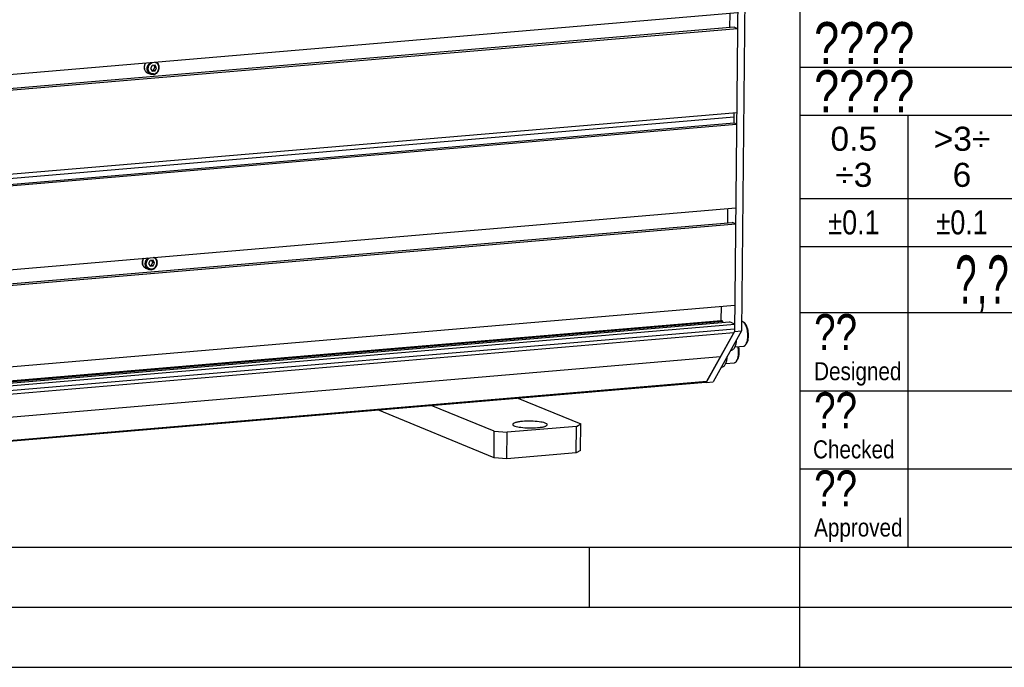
# Model space of a CAD drawing. Header units: millimetres. Extents: x 0 to 420, y 0 to 297.
# Tile 22 of 63: x 170 to 252, y 0 to 54. Entities that reach past the tile are written whole.
import ezdxf

# ---------------------------------------------------------------- set-up
doc = ezdxf.new("R2010")
doc.units = ezdxf.units.MM
doc.header["$LTSCALE"] = 23.1
doc.layers.get('0').update_dxf_attribs({"linetype": 'CONTINUOUS'})
doc.layers.add('COMPONENTS', color=7, linetype='CONTINUOUS')
doc.layers.add('DETAIL', color=7, linetype='CONTINUOUS')
doc.styles.add('TEXTSTYLE_1', font='gdt', dxfattribs={"width": 0.8})
doc.styles.add('TEXTSTYLE_10', font='arialn.ttf')
doc.styles.add('TEXTSTYLE_3', font='arial.ttf')
doc.styles.add('TEXTSTYLE_5', font='txt', dxfattribs={"width": 0.8})
doc.styles.add('TEXTSTYLE_6', font='txt', dxfattribs={"width": 0.6})
doc.styles.add('TEXTSTYLE_9', font='arialn.ttf')

msp = doc.modelspace()

# ---------------------------------------------------------------- linework, layer by layer
at = {"color": 2, "linetype": 'CONTINUOUS'}
for p, q in [((235, 74.91189), (235, 9.99989)), ((235, 49.91189), (310, 49.91189)), ((235, 45.91189), (341, 45.91189)), ((244, 45.91189), (244, 9.99989)), ((235, 38.99989), (310, 38.99989)), ((235, 34.99989), (410, 34.99989)), ((235, 29.49989), (300.5, 29.49989)), ((235, 22.99989), (300.5, 22.99989)), ((235, 16.49989), (300.5, 16.49989)), ((217.5, 5), (217.5, 10)), ((235, 0), (235, 10)), ((235, 9.99989), (410, 9.99989)), ((20, 5), (415, 5)), ((0, 0), (232.75, 0)), ((237.25, 0), (420, 0))]:
    msp.add_line(p, q, dxfattribs=at)
at = {"color": 7, "linetype": 'CONTINUOUS'}
for p, q in [((25, 10), (410, 10)), ((232.75, 0), (237.25, 0))]:
    msp.add_line(p, q, dxfattribs=at)
at = {"layer": 'COMPONENTS', "color": 7, "linetype": 'CONTINUOUS'}
for p, q in [((229.93602, 63.38608), (229.58306, 27.9193)), ((230.5117, 63.43498), (230.15873, 27.9682)), ((229.84684, 54.42522), (134.14106, 46.29478)), ((229.17959, 54.36854), (229.16795, 53.1993)), ((229.53319, 53.23032), (133.8274, 45.09988)), ((229.83373, 53.10699), (134.12794, 44.97654)), ((229.83373, 53.10699), (229.53319, 53.23032)), ((181.12089, 50.05288), (180.99391, 49.80689)), ((181.37017, 50.07406), (181.12089, 50.05288)), ((181.35267, 49.90661), (181.26638, 50.06524)), ((181.49246, 49.84925), (181.37017, 50.07406)), ((180.76744, 49.41798), (181.00263, 49.32147)), ((180.99391, 49.80689), (181.11621, 49.58208)), ((181.08021, 49.64826), (181.22569, 49.66062)), ((181.11621, 49.58208), (181.36548, 49.60326)), ((181.22569, 49.66062), (181.35267, 49.90661)), ((181.36548, 49.60326), (181.22569, 49.66062)), ((181.49246, 49.84925), (181.35267, 49.90661)), ((181.36548, 49.60326), (181.49246, 49.84925)), ((229.76423, 46.12349), (134.05844, 37.99304)), ((229.54518, 45.26794), (229.55351, 46.10559)), ((133.83939, 37.13749), (229.54518, 45.26794)), ((229.54986, 45.73874), (133.84408, 37.60829)), ((134.04907, 37.05144), (229.75485, 45.18189)), ((229.54518, 45.26794), (229.75485, 45.18189)), ((133.97957, 30.06794), (229.68535, 38.19839)), ((229.00646, 36.97246), (229.0181, 38.1417)), ((133.66591, 28.87304), (229.3717, 37.00349)), ((133.96645, 28.74971), (229.67224, 36.88015)), ((229.67224, 36.88015), (229.3717, 37.00349)), ((180.9594, 33.82604), (180.83242, 33.58006)), ((181.20868, 33.84722), (180.9594, 33.82604)), ((181.06421, 33.43379), (181.19118, 33.67977)), ((181.19118, 33.67977), (181.10489, 33.8384)), ((181.33097, 33.62241), (181.19118, 33.67977)), ((181.20399, 33.37642), (181.33097, 33.62241)), ((181.33097, 33.62241), (181.20868, 33.84722)), ((180.60595, 33.19115), (180.84114, 33.09463)), ((180.83242, 33.58006), (180.95472, 33.35525)), ((180.91872, 33.42143), (181.06421, 33.43379)), ((180.95472, 33.35525), (181.20399, 33.37642)), ((181.20399, 33.37642), (181.06421, 33.43379)), ((133.89914, 21.98591), (229.60492, 30.11636)), ((228.46945, 28.84901), (228.48112, 30.02089)), ((132.76367, 20.71856), (228.46945, 28.84901)), ((132.90346, 20.6612), (228.60924, 28.79165)), ((133.46416, 20.58868), (229.16995, 28.71912)), ((228.60924, 28.79165), (228.46945, 28.84901)), ((228.60804, 28.67139), (228.60924, 28.79165)), ((229.5893, 28.54703), (229.16995, 28.71912)), ((230.36532, 28.67113), (230.46384, 28.56657)), ((229.58512, 28.12687), (133.87934, 19.99642)), ((133.88352, 20.41658), (229.5893, 28.54703)), ((229.58306, 27.9193), (227.22505, 23.68703)), ((230.15873, 27.9682), (227.80072, 23.73594)), ((229.58306, 27.9193), (230.15873, 27.9682)), ((229.5204, 27.81916), (133.81461, 19.68872)), ((227.28224, 23.80202), (229.5204, 27.81916)), ((229.31339, 26.37173), (229.26706, 26.3678)), ((229.61676, 26.64619), (230.3183, 26.70579)), ((230.52011, 26.84908), (230.59957, 26.96877)), ((228.40132, 25.81059), (132.69554, 17.68014)), ((229.74911, 25.46526), (229.82857, 25.58495)), ((228.53221, 24.96963), (228.48588, 24.9657)), ((228.84392, 25.26221), (229.5473, 25.32197)), ((131.57646, 15.67157), (227.28224, 23.80202)), ((131.47214, 15.58704), (227.17792, 23.71749)), ((227.22505, 23.68703), (227.17402, 23.70797)), ((227.22505, 23.68703), (227.80072, 23.73594)), ((211.54032, 22.38903), (216.78897, 20.23514)), ((209.57118, 17.42677), (199.89069, 21.39937)), ((209.59304, 19.62383), (204.3444, 21.77772)), ((216.41884, 20.0306), (210.6621, 19.54155)), ((216.39698, 17.83354), (216.41884, 20.0306)), ((216.41884, 20.0306), (216.78897, 20.23514)), ((216.7671, 18.03808), (216.78897, 20.23514)), ((209.57118, 17.42677), (209.59304, 19.62383)), ((209.59304, 19.62383), (210.6621, 19.54155)), ((210.64024, 17.34449), (210.6621, 19.54155)), ((216.7671, 18.03808), (216.39698, 17.83354)), ((210.64024, 17.34449), (209.57118, 17.42677)), ((216.39698, 17.83354), (210.64024, 17.34449))]:
    msp.add_line(p, q, dxfattribs=at)
for centre, radius, start, end in [((180.93344, 49.82213), 0.43691, 241.1517566, 242.2141561), ((180.93286, 49.82102), 0.43566, 242.2136767, 244.4779188), ((180.93259, 49.82049), 0.43508, 244.4796404, 247.6907971), ((180.77195, 33.59529), 0.43691, 241.1517566, 242.2141561), ((180.77137, 33.59418), 0.43566, 242.2136767, 244.4779188), ((180.7711, 33.59366), 0.43508, 244.4796404, 247.6907971), ((227.17046, 23.8062), 0.08902, 274.8734299, 280.7306318)]:
    msp.add_arc(centre, radius, start, end, dxfattribs=at)
for points, knots in [([(180.72263, 49.43943), (180.69172, 49.45646), (180.63333, 49.4986), (180.56244, 49.58129), (180.51073, 49.68), (180.47001, 49.82786), (180.47718, 50.02764), (180.54179, 50.17525), (180.5865, 50.24054)], [0, 0, 0, 0, 0.11658459, 0.23521054, 0.35679519, 0.48168041, 0.73859632, 1, 1, 1, 1]), ([(180.58098, 50.23999), (180.53413, 50.1712), (180.48421, 50.05219), (180.46828, 49.88678), (180.48178, 49.76462), (180.52053, 49.65072), (180.5829, 49.55077), (180.66594, 49.47021), (180.7326, 49.43228), (180.76744, 49.41798)], [0, 0, 0, 0, 0.26030209, 0.38990474, 0.51722877, 0.64165766, 0.76314412, 0.88223768, 1, 1, 1, 1]), ([(181.00263, 49.32147), (180.96227, 49.33803), (180.88543, 49.38417), (180.79473, 49.48505), (180.7339, 49.61038), (180.70687, 49.75108), (180.71504, 49.89749), (180.75768, 50.03971), (180.83175, 50.16812), (180.89985, 50.23972), (180.93736, 50.27038)], [0, 0, 0, 0, 0.11576826, 0.2337064, 0.35529837, 0.480946, 0.60994917, 0.74076769, 0.87142972, 1, 1, 1, 1]), ([(181.23835, 49.34158), (181.18607, 49.33714), (181.07876, 49.34866), (180.93786, 49.42953), (180.83781, 49.56162), (180.7906, 49.72602), (180.80026, 49.90184), (180.86484, 50.06805), (180.97631, 50.20475), (181.07607, 50.26643), (181.12854, 50.2867)], [0, 0, 0, 0, 0.11769979, 0.23462897, 0.35475957, 0.48027986, 0.61063008, 0.7430277, 0.87380895, 1, 1, 1, 1]), ([(181.20976, 49.29028), (181.26395, 49.29488), (181.37354, 49.32402), (181.51732, 49.41816), (181.63073, 49.55345), (181.70303, 49.71662), (181.72746, 49.89206), (181.70119, 50.06312), (181.6261, 50.21291), (181.54637, 50.28925), (181.50216, 50.31836)], [0, 0, 0, 0, 0.12034845, 0.24554878, 0.37475311, 0.50567214, 0.63543593, 0.76156388, 0.88286149, 1, 1, 1, 1]), ([(181.23835, 49.34158), (181.29253, 49.34618), (181.40228, 49.37805), (181.54105, 49.48123), (181.64219, 49.62692), (181.69374, 49.7974), (181.68942, 49.97237), (181.62853, 50.13075), (181.51722, 50.2518), (181.41799, 50.29588), (181.36717, 50.30698)], [0, 0, 0, 0, 0.12169698, 0.24888145, 0.38006042, 0.51195737, 0.64098992, 0.76482229, 0.88356873, 1, 1, 1, 1]), ([(181.20976, 49.29028), (181.17451, 49.28728), (181.1035, 49.28933), (181.03495, 49.3082), (181.00263, 49.32147)], [0, 0, 0, 0, 0.50309128, 1, 1, 1, 1]), ([(180.56114, 33.2126), (180.53023, 33.22962), (180.47184, 33.27176), (180.40095, 33.35445), (180.34924, 33.45317), (180.30852, 33.60103), (180.31569, 33.80081), (180.3803, 33.94842), (180.42501, 34.0137)], [0, 0, 0, 0, 0.11658459, 0.23521054, 0.35679519, 0.48168041, 0.73859632, 1, 1, 1, 1]), ([(180.41949, 34.01315), (180.37264, 33.94437), (180.32272, 33.82535), (180.30679, 33.65995), (180.32029, 33.53778), (180.35904, 33.42388), (180.42141, 33.32394), (180.50445, 33.24337), (180.57111, 33.20544), (180.60595, 33.19115)], [0, 0, 0, 0, 0.26030209, 0.38990474, 0.51722877, 0.64165766, 0.76314412, 0.88223768, 1, 1, 1, 1]), ([(180.84114, 33.09463), (180.80078, 33.11119), (180.72394, 33.15733), (180.63324, 33.25822), (180.57241, 33.38354), (180.54538, 33.52425), (180.55355, 33.67065), (180.59619, 33.81288), (180.67026, 33.94128), (180.73836, 34.01288), (180.77587, 34.04354)], [0, 0, 0, 0, 0.11576826, 0.2337064, 0.35529837, 0.480946, 0.60994917, 0.74076769, 0.87142972, 1, 1, 1, 1]), ([(181.07686, 33.11474), (181.02458, 33.1103), (180.91727, 33.12182), (180.77637, 33.2027), (180.67632, 33.33478), (180.62911, 33.49918), (180.63877, 33.675), (180.70335, 33.84121), (180.81482, 33.97792), (180.91458, 34.03959), (180.96705, 34.05987)], [0, 0, 0, 0, 0.11769979, 0.23462897, 0.35475957, 0.48027986, 0.61063008, 0.7430277, 0.87380895, 1, 1, 1, 1]), ([(181.04827, 33.06344), (181.10246, 33.06805), (181.21205, 33.09718), (181.35583, 33.19132), (181.46924, 33.32662), (181.54154, 33.48978), (181.56597, 33.66523), (181.5397, 33.83628), (181.46461, 33.98607), (181.38488, 34.06242), (181.34067, 34.09152)], [0, 0, 0, 0, 0.12034845, 0.24554878, 0.37475311, 0.50567214, 0.63543593, 0.76156388, 0.88286149, 1, 1, 1, 1]), ([(181.07686, 33.11474), (181.13104, 33.11935), (181.24079, 33.15121), (181.37956, 33.25439), (181.4807, 33.40009), (181.53225, 33.57056), (181.52793, 33.74554), (181.46704, 33.90391), (181.35573, 34.02497), (181.2565, 34.06904), (181.20568, 34.08014)], [0, 0, 0, 0, 0.12169698, 0.24888145, 0.38006042, 0.51195737, 0.64098992, 0.76482229, 0.88356873, 1, 1, 1, 1]), ([(181.04827, 33.06344), (181.01302, 33.06045), (180.94201, 33.0625), (180.87346, 33.08137), (180.84114, 33.09463)], [0, 0, 0, 0, 0.50309128, 1, 1, 1, 1]), ([(230.16679, 28.77885), (230.17292, 28.77859), (230.19808, 28.77634), (230.22274, 28.76937), (230.24041, 28.76212)], [0, 0, 0, 0, 0.24305858, 1, 1, 1, 1]), ([(230.36532, 28.67113), (230.35555, 28.68151), (230.3187, 28.7177), (230.27506, 28.7479), (230.24041, 28.76212)], [0, 0, 0, 0, 0.27573626, 1, 1, 1, 1]), ([(230.58507, 26.97456), (230.61007, 27.03597), (230.64983, 27.17302), (230.68163, 27.39481), (230.68828, 27.63651), (230.66925, 27.88424), (230.62568, 28.12389), (230.56003, 28.34191), (230.47627, 28.52601), (230.40435, 28.62971), (230.36532, 28.67113)], [0, 0, 0, 0, 0.11208568, 0.23984307, 0.37793358, 0.51995059, 0.65911449, 0.78891364, 0.90378856, 1, 1, 1, 1]), ([(229.58512, 28.12687), (229.58482, 28.09677), (229.57901, 27.99206), (229.557, 27.88486), (229.5204, 27.81916)], [0, 0, 0, 0, 0.28585407, 1, 1, 1, 1]), ([(230.59955, 26.96874), (230.63037, 27.01516), (230.68131, 27.12886), (230.72722, 27.32329), (230.74765, 27.54729), (230.74088, 27.7854), (230.70739, 28.02123), (230.64948, 28.23858), (230.57144, 28.4225), (230.50206, 28.52599), (230.46385, 28.56655)], [0, 0, 0, 0, 0.0995027, 0.21976977, 0.3557107, 0.49999095, 0.64427305, 0.78021779, 0.9004923, 1, 1, 1, 1]), ([(229.31339, 26.37173), (229.34151, 26.37412), (229.3998, 26.39017), (229.47882, 26.444), (229.54998, 26.5248), (229.61262, 26.63041), (229.66587, 26.75867), (229.72528, 26.96449), (229.74864, 27.13153), (229.75716, 27.2473)], [0, 0, 0, 0, 0.08085417, 0.16922625, 0.27040106, 0.38700251, 0.51959313, 0.66732371, 1, 1, 1, 1]), ([(229.81407, 25.59073), (229.84366, 25.66341), (229.88818, 25.82766), (229.91739, 26.09279), (229.91232, 26.37854), (229.88572, 26.57193), (229.86619, 26.66747)], [0, 0, 0, 0, 0.21582919, 0.46465034, 0.73177425, 1, 1, 1, 1]), ([(229.82856, 25.58492), (229.84758, 25.61357), (229.88195, 25.67941), (229.93653, 25.836), (229.97433, 26.06806), (229.9754, 26.36643), (229.94669, 26.57127), (229.92417, 26.67232)], [0, 0, 0, 0, 0.09261512, 0.19881296, 0.44555606, 0.7212132, 1, 1, 1, 1]), ([(230.3183, 26.70579), (230.33689, 26.70737), (230.37498, 26.71641), (230.42835, 26.74621), (230.47795, 26.79125), (230.50645, 26.82851), (230.52011, 26.84908)], [0, 0, 0, 0, 0.21904393, 0.45209648, 0.71012604, 1, 1, 1, 1]), ([(230.52011, 26.84908), (230.52621, 26.85827), (230.55109, 26.89833), (230.57145, 26.9411), (230.58507, 26.97456)], [0, 0, 0, 0, 0.23381528, 1, 1, 1, 1]), ([(228.53221, 24.96963), (228.56033, 24.97202), (228.61862, 24.98807), (228.69764, 25.0419), (228.7688, 25.1227), (228.83143, 25.22831), (228.88469, 25.35657), (228.9441, 25.56239), (228.96746, 25.72943), (228.97598, 25.8452)], [0, 0, 0, 0, 0.08085417, 0.16922625, 0.27040106, 0.38700251, 0.51959313, 0.66732371, 1, 1, 1, 1]), ([(229.5473, 25.32197), (229.56589, 25.32355), (229.60398, 25.33259), (229.65735, 25.36239), (229.70695, 25.40742), (229.73545, 25.44468), (229.74911, 25.46526)], [0, 0, 0, 0, 0.21904393, 0.45209648, 0.71012604, 1, 1, 1, 1]), ([(229.74911, 25.46526), (229.75521, 25.47444), (229.78009, 25.51451), (229.80045, 25.55728), (229.81407, 25.59073)], [0, 0, 0, 0, 0.23381528, 1, 1, 1, 1]), ([(227.28224, 23.80202), (227.27602, 23.79084), (227.25338, 23.75503), (227.21655, 23.72433), (227.18703, 23.71874)], [0, 0, 0, 0, 0.29858073, 1, 1, 1, 1]), ([(211.12205, 20.20203), (211.12176, 20.1741), (211.18328, 20.10756), (211.40893, 20.02037), (211.85776, 19.93751), (212.48909, 19.89846), (212.95608, 19.90953), (213.19101, 19.92949)], [0, 0, 0, 0, 0.03921764, 0.10933441, 0.34648766, 0.66899988, 1, 1, 1, 1]), ([(211.93293, 20.44576), (211.82168, 20.43631), (211.62287, 20.4131), (211.39437, 20.36766), (211.25329, 20.31876), (211.17384, 20.281), (211.12239, 20.23379), (211.12205, 20.20203)], [0, 0, 0, 0, 0.38375158, 0.68656791, 0.80157744, 0.89083844, 1, 1, 1, 1]), ([(214.00188, 20.17322), (214.00218, 20.20115), (213.94065, 20.26768), (213.71501, 20.35487), (213.26617, 20.43774), (212.63485, 20.47679), (212.16786, 20.46572), (211.93293, 20.44576)], [0, 0, 0, 0, 0.03921764, 0.10933441, 0.34648766, 0.66899988, 1, 1, 1, 1]), ([(213.19101, 19.92949), (213.30226, 19.93894), (213.50107, 19.96215), (213.72956, 20.00759), (213.87065, 20.05649), (213.9501, 20.09425), (214.00155, 20.14146), (214.00188, 20.17322)], [0, 0, 0, 0, 0.38375158, 0.68656791, 0.80157744, 0.89083844, 1, 1, 1, 1])]:
    msp.add_open_spline(points, degree=3, knots=knots, dxfattribs=at)

# ---------------------------------------------------------------- texts
at = {"layer": 'DETAIL', "color": 2, "linetype": 'CONTINUOUS', "line_spacing_factor": 0.9}
for s, insert, char_height, width, attachment_point, style in [('????', (236.2, 53.66189), 3.5, 11.2, 1, 'TEXTSTYLE_5'), ('????', (236.2, 49.66189), 3.5, 11.2, 1, 'TEXTSTYLE_5'), ('0.5\\P÷3', (239.5, 44.95589), 2, 3.8810409, 2, 'TEXTSTYLE_3'), ('>3÷\\P6', (248.5, 44.95589), 2, 4.7137546, 2, 'TEXTSTYLE_3'), ('{\\Fgdt;`}\\Farial.ttf;0.1', (239.5, 37.99989), 2, 6.2143742, 2, 'TEXTSTYLE_1'), ('{\\Fgdt;`}\\Farial.ttf;0.1', (248.5, 37.99989), 2, 6.2143742, 2, 'TEXTSTYLE_1'), ('?,?,?', (251.5, 34.24989), 4, 12, 2, 'TEXTSTYLE_6'), ('??', (236.2, 29.37489), 3, 4.8, 1, 'TEXTSTYLE_5'), ('Designed', (236.2, 25.37489), 1.5, 7.2705224, 1, 'TEXTSTYLE_9'), ('??', (236.2, 22.87489), 3, 4.8, 1, 'TEXTSTYLE_5'), ('Checked', (239.5, 18.87489), 1.5, 6.7947761, 2, 'TEXTSTYLE_10'), ('??', (236.2, 16.37489), 3, 4.8, 1, 'TEXTSTYLE_5'), ('Approved', (236.2, 12.37489), 1.5, 7.3656716, 1, 'TEXTSTYLE_10')]:
    msp.add_mtext(s, dxfattribs=dict(at, insert=insert, char_height=char_height, width=width, attachment_point=attachment_point, style=style))

doc.saveas('drawing.dxf')
